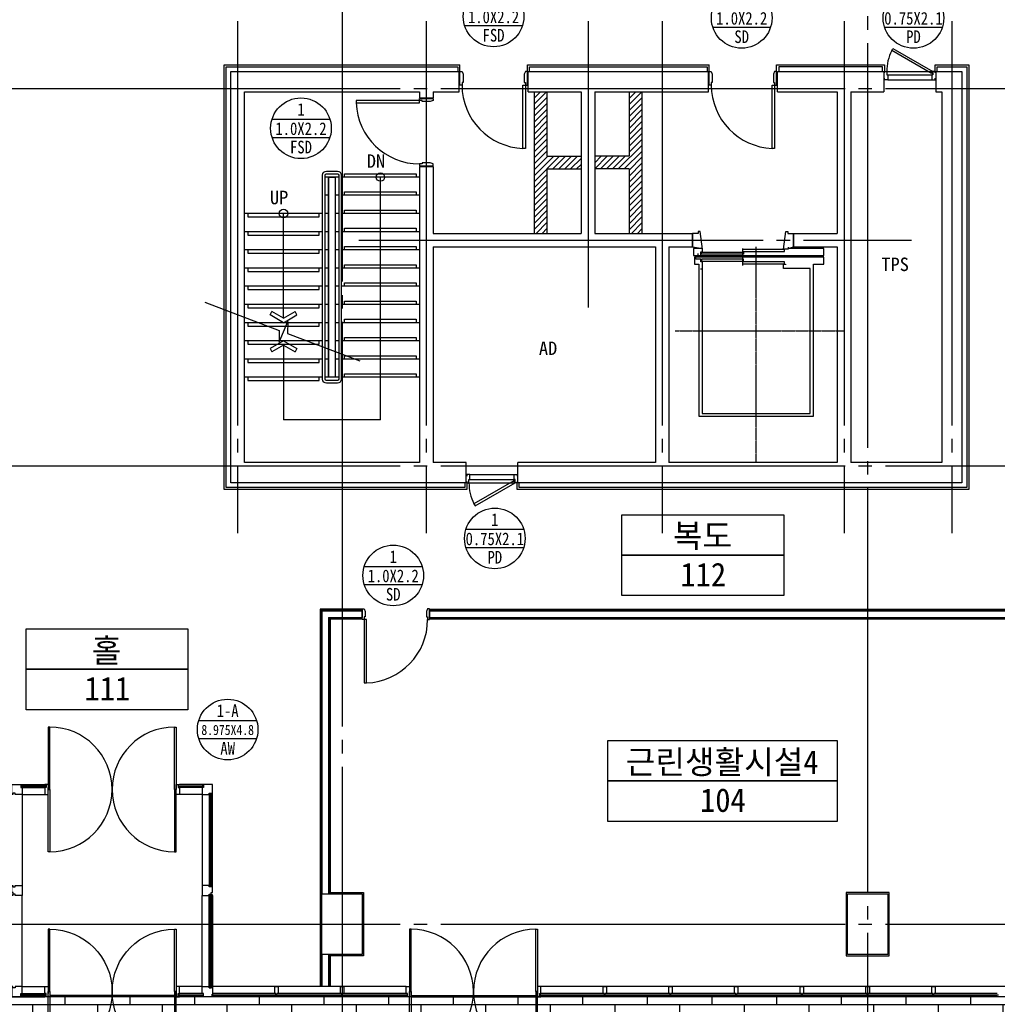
# Model space of a CAD drawing. Header units: millimetres. Extents: x 3445018 to 4174071, y -6064565 to -5122887.
# Tile 98 of 192: x 3789350 to 3803859, y -5546933 to -5532325. Entities that reach past the tile are written whole.
import ezdxf
from ezdxf.enums import TextEntityAlignment as Align

# ---------------------------------------------------------------- set-up
doc = ezdxf.new("R2010")
doc.units = ezdxf.units.MM
doc.header["$MEASUREMENT"] = 0
doc.linetypes.add('CEN', pattern=[66, 60, -2, 2, -2])
doc.layers.get('0').update_dxf_attribs({"linetype": 'CONTINUOUS'})
for name, color, linetype in [('AA-XXXX-창호부호', 7, 'CONTINUOUS'), ('CEN', 13, 'CEN'), ('DO', 7, 'CONTINUOUS'), ('door', 4, 'CONTINUOUS'), ('EL3', 7, 'CONTINUOUS'), ('ELEV CAR', 8, 'CONTINUOUS'), ('FIN', 6, 'CONTINUOUS'), ('HA1', 8, 'CONTINUOUS'), ('RBO', 1, 'CONTINUOUS'), ('ST', 7, 'CONTINUOUS'), ('ST2', 6, 'CONTINUOUS'), ('SY', 1, 'CONTINUOUS'), ('TE1', 3, 'CONTINUOUS'), ('TE2', 2, 'CONTINUOUS'), ('WA1', 2, 'CONTINUOUS'), ('WA2', 3, 'CONTINUOUS'), ('WA3', 7, 'CONTINUOUS'), ('WIN1', 4, 'CONTINUOUS'), ('WIN2', 9, 'CONTINUOUS')]:
    doc.layers.add(name, color=color, linetype=linetype)
doc.styles.add('SDP-S', font='txt')
doc.styles.add('돋움체', font='txt')

# ---------------------------------------------------------------- blocks, each defined once
blk = doc.blocks.new('A$C42BD091C')
at = {"layer": 'ELEV CAR', "linetype": 'CEN'}
for p, q in [((1300, 0), (1300, -3200)), ((2500, -1955), (0, -1955))]:
    blk.add_line(p, q, dxfattribs=at)
at = {"layer": 'ELEV CAR'}
for p, q in [((2150, -688), (450, -688)), ((450, -688), (450, -2943)), ((2100, -728), (500, -728)), ((500, -728), (500, -2878)), ((2100, -2873), (2100, -728)), ((2150, -2943), (2150, -688)), ((500, -2878), (895, -2878)), ((895, -2878), (895, -2943)), ((450, -2943), (295, -2943)), ((295, -2943), (295, -3045)), ((295, -3045), (2215, -3045)), ((865, -2943), (865, -2933)), ((895, -2943), (865, -2943)), ((2215, -2943), (2150, -2943)), ((2215, -3045), (2215, -2943)), ((825, -3177), (745, -3200)), ((745, -3200), (745, -3400)), ((2245, -3200), (2097, -3177)), ((2245, -3200), (2245, -3400))]:
    blk.add_line(p, q, dxfattribs=at)
for points in [[(2125, -2873), (2095, -2873), (2095, -2980), (2121, -2980), (2121, -3017), (2196, -3017), (2196, -3045), (2215, -3045)], [(1495, -2923), (1495, -3092), (1495, -3177)], [(2097, -3177), (2232, -3177), (2232, -3070), (295, -3070), (295, -3177), (825, -3177)], [(825, -3197), (825, -3167), (895, -3167), (858, -3429), (828, -3429), (828, -3400), (745, -3400)], [(2164, -3100), (2164, -3070), (2120, -3070), (2120, -3127), (2095, -3127), (2095, -3167), (2132, -3430), (2162, -3430), (2162, -3400), (2245, -3400)]]:
    blk.add_lwpolyline(points, dxfattribs=at)
for points in [[(1503, -2948), (879, -2948), (879, -2980), (1503, -2980)], [(2111, -2985), (1487, -2985), (1487, -3017), (2111, -3017)], [(879, -3162), (1503, -3162), (1503, -3132), (879, -3132)], [(2111, -3092), (2111, -3122), (1487, -3122), (1487, -3092)]]:
    blk.add_lwpolyline(points, close=True, dxfattribs=at)
blk = doc.blocks.new('CW-1')
at = {"layer": 'door'}
for points in [[(704860, -1026992), (704879, -1026992), (704879, -1026980), (704829, -1026980), (704829, -1026992), (704848, -1026992)], [(704848, -1027028), (704829, -1027028), (704829, -1027130), (704879, -1027130), (704879, -1027028), (704860, -1027028)], [(704848, -1026992), (704848, -1027028)], [(704860, -1026992), (704860, -1027028)]]:
    blk.add_lwpolyline(points, dxfattribs=at)
blk = doc.blocks.new('CW-3')
at = {"layer": 'door'}
for points in [[(723064, -1003919), (723045, -1003919), (723045, -1003817), (723095, -1003817), (723095, -1003919), (723095, -1003919)], [(723095, -1003955), (723095, -1003955), (723095, -1003967), (723045, -1003967), (723045, -1003955), (723064, -1003955)], [(723064, -1003955), (723064, -1003919)], [(723095, -1003955), (723095, -1003919)]]:
    blk.add_lwpolyline(points, dxfattribs=at)
blk = doc.blocks.new('DO_2000')
at = {"layer": 'HA1'}
for p, q in [((636242, -1005289), (636242, -1005439)), ((636267, -1005419), (638117, -1005419)), ((636267, -1005439), (638117, -1005439))]:
    blk.add_line(p, q, dxfattribs=at)
at = {"layer": 'WIN1'}
for points in [[(636267, -1004439), (636242, -1004439), (636242, -1005364), (636267, -1005364)], [(638117, -1004439), (638142, -1004439), (638142, -1005364), (638117, -1005364)], [(636267, -1006289), (636242, -1006289), (636242, -1005364), (636267, -1005364)], [(638117, -1006289), (638142, -1006289), (638142, -1005364), (638117, -1005364)]]:
    blk.add_lwpolyline(points, close=True, dxfattribs=at)
for centre, start, end in [((636267, -1005364), 270, 90), ((638117, -1005364), 90, 270)]:
    blk.add_arc(centre, 925, start, end, dxfattribs=at)
at = {"layer": 'HA1'}
blk.add_blockref('CW-3', (-86853, -1472), dxfattribs=at)
at = {"layer": 'HA1', "xscale": -1}
blk.add_blockref('CW-3', (1361237, -1472), dxfattribs=at)
blk = doc.blocks.new('d_1900 1')
at = {"layer": 'HA1'}
blk.add_line((723707, -1182920), (723707, -1182770), dxfattribs=at)
at = {"layer": 'WIN1'}
for points in [[(721832, -1181920), (721807, -1181920), (721807, -1182845), (721832, -1182845)], [(723682, -1181920), (723707, -1181920), (723707, -1182845), (723682, -1182845)], [(721832, -1183770), (721807, -1183770), (721807, -1182845), (721832, -1182845)], [(723682, -1183770), (723707, -1183770), (723707, -1182845), (723682, -1182845)]]:
    blk.add_lwpolyline(points, close=True, dxfattribs=at)
for centre, start, end in [((721832, -1182845), 270, 90), ((723682, -1182845), 90, 270)]:
    blk.add_arc(centre, 925, start, end, dxfattribs=at)
at = {"layer": 'HA1', "xscale": -1, "rotation": 180}
blk.add_blockref('CW-3', (-1288, -2186737), dxfattribs=at)
at = {"layer": 'HA1', "rotation": 180}
blk.add_blockref('CW-3', (1446802, -2186737), dxfattribs=at)
blk = doc.blocks.new('창호부호_수정')
at = {"layer": 'AA-XXXX-창호부호'}
for p, q in [((-1717, 540), (1717, 540)), ((-1717, -540), (1717, -540))]:
    blk.add_line(p, q, dxfattribs=at)
blk.add_circle((0, 0), 1800, dxfattribs=at)
at = {"layer": 'AA-XXXX-창호부호', "color": 3, "width": 0.85}
for tag, p in [('NO', (0, 1116)), ('창호', (0, -1116))]:
    blk.add_attdef(tag, text='', height=750, dxfattribs=at).set_placement(p, align=Align.MIDDLE_CENTER)
at = {"layer": 'AA-XXXX-창호부호', "color": 4, "width": 0.85}
blk.add_attdef('규격', text='', height=750, dxfattribs=at).set_placement((0, -24), align=Align.MIDDLE_CENTER)

msp = doc.modelspace()

# ---------------------------------------------------------------- hatches: boundary and pattern name
at = {"layer": 'HA1', "ltscale": 1000, "true_color": 0x939598}
h = msp.add_hatch(dxfattribs=at)
h.set_pattern_fill('AR-BRSTD', color=252, scale=120)
h.set_pattern_definition([(0, (2862666.85, -4397993.94), (0, 320.04), []), (90, (2862666.85, -4397993.94), (-480, 320.04), [320.04, -320.04])])
h.paths.add_polyline_path([(3778334.29, -5521695.309), (3772534.29, -5521695.309), (3772534.29, -5525470.309), (3776259.29, -5525470.309), (3776259.29, -5546820.309), (3772534.29, -5546820.309), (3772534.29, -5551595.309), (3815734.29, -5551595.309), (3815734.29, -5521695.309), (3802234.29, -5521695.309)])
h.paths.add_polyline_path([(3810809.29, -5525470.309), (3810809.29, -5546820.309), (3792209.289, -5546820.309), (3790724.835, -5546820.309), (3789234.29, -5546820.309), (3777459.29, -5546820.309), (3777459.29, -5525470.309)], flags=16)
h.paths.add_polyline_path([(3786634.29, -5526095.309), (3786634.29, -5526995.309), (3786034.29, -5526995.309), (3786034.29, -5526095.309)], flags=0)
h.paths.add_polyline_path([(3793834.29, -5526095.309), (3794434.29, -5526095.309), (3794434.29, -5526995.309), (3793934.29, -5526995.309), (3793934.29, -5531095.309), (3794434.29, -5531095.309), (3794434.29, -5531195.309), (3793834.29, -5531195.309), (3793834.29, -5526995.309)], flags=0)
h.paths.add_polyline_path([(3778834.29, -5526095.309), (3778834.29, -5526995.309), (3778234.29, -5526995.309), (3778234.29, -5526095.309)], flags=0)
h.paths.add_polyline_path([(3785084.29, -5532995.309), (3789334.29, -5532995.309), (3789334.29, -5533995.309), (3789234.29, -5533995.309), (3789134.29, -5533995.309), (3789134.29, -5535295.309), (3789234.29, -5535295.309), (3789334.29, -5535295.309), (3789334.29, -5536995.309), (3789234.29, -5536995.309), (3789134.29, -5536995.309), (3789134.29, -5538295.309), (3789234.29, -5538295.309), (3789334.29, -5538295.309), (3789334.29, -5539295.309), (3785084.29, -5539295.309)], flags=0)
h.paths.add_polyline_path([(3789304.29, -5533025.309), (3789304.29, -5533965.309), (3789234.29, -5533965.309), (3789234.29, -5533095.309), (3786534.29, -5533095.309), (3786534.29, -5539195.309), (3789234.29, -5539195.309), (3789234.29, -5538325.309), (3789304.29, -5538325.309), (3789304.29, -5539265.309), (3784864.29, -5539265.309), (3784864.29, -5536375.309), (3784934.29, -5536375.309), (3784934.29, -5539195.309), (3786534.29, -5539195.309), (3786534.29, -5533095.309), (3784934.29, -5533095.309), (3784934.29, -5535565.309), (3784864.29, -5535565.309), (3784864.29, -5533025.309)], flags=0)
h.paths.add_polyline_path([(3782889.29, -5532995.309), (3782934.29, -5532995.309), (3783084.29, -5532995.309), (3783084.29, -5534415.309), (3782984.29, -5534415.309), (3782889.29, -5534415.309), (3782889.29, -5535515.309), (3782984.29, -5535515.309), (3783084.29, -5535515.309), (3783084.29, -5536775.309), (3782984.29, -5536775.309), (3782889.29, -5536775.309), (3782889.29, -5537875.309), (3782993.332, -5537875.309), (3783093.332, -5537875.309), (3783084.29, -5539295.309), (3782889.29, -5539295.309), (3782889.29, -5539195.309), (3778834.29, -5539195.309), (3778134.29, -5539195.309), (3778134.29, -5538695.309), (3778834.29, -5538695.309), (3778834.29, -5539005.309), (3782794.29, -5539005.309), (3782803.332, -5537905.309), (3782889.29, -5537905.309), (3782889.29, -5536775.309), (3782764.29, -5536775.309), (3782764.29, -5536270.309), (3781624.29, -5536270.309), (3781624.29, -5537875.309), (3781474.29, -5537875.309), (3780874.29, -5537875.309), (3780874.29, -5536270.309), (3779409.29, -5536270.309), (3779409.29, -5537470.309), (3779379.29, -5537470.309), (3779259.29, -5537470.309), (3779259.29, -5537440.309, 0.052994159), (3779245.885, -5537314.19), (3778667.054, -5537469.287), (3778659.29, -5537440.309), (3778659.29, -5537470.309), (3778509.29, -5537470.309), (3778359.29, -5537470.309), (3778359.29, -5537440.309, 0.052994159), (3778345.885, -5537314.19), (3777767.054, -5537469.287), (3777759.29, -5537440.309), (3778338.845, -5537285.018), (3778346.61, -5537313.996), (3778345.885, -5537314.19, -0.052994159), (3778359.29, -5537440.309), (3778479.29, -5537440.309), (3778479.29, -5536270.309), (3781474.29, -5536270.309), (3781474.29, -5537875.309), (3781624.29, -5537875.309), (3781624.29, -5536270.309), (3782764.29, -5536270.309), (3782764.29, -5536775.309), (3782889.29, -5536775.309), (3782889.29, -5535515.309), (3782764.29, -5535515.309), (3782764.29, -5536020.309), (3781624.29, -5536020.309), (3781624.29, -5534415.309), (3781474.29, -5534415.309), (3781474.29, -5536020.309), (3778479.29, -5536020.309), (3778479.29, -5535900.309), (3778479.29, -5534850.309), (3778359.29, -5534850.309, -0.052994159), (3778345.885, -5534976.429), (3778346.61, -5534976.623), (3778338.845, -5535005.601), (3777759.29, -5534850.309), (3777609.29, -5534850.309), (3777609.29, -5534820.309), (3777759.29, -5534820.309), (3777759.29, -5534850.309), (3777767.054, -5534821.331), (3778345.885, -5534976.429, 0.052994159), (3778359.29, -5534850.309), (3778359.29, -5534820.309), (3778509.29, -5534820.309), (3778659.29, -5534820.309), (3778659.29, -5534850.309), (3778667.054, -5534821.331), (3779245.885, -5534976.429, 0.052994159), (3779259.29, -5534850.309), (3779259.29, -5534820.309), (3779409.29, -5534820.309), (3779409.29, -5534850.309), (3779409.29, -5536020.309), (3780874.29, -5536020.309), (3780874.29, -5534415.309), (3781474.29, -5534415.309), (3781624.29, -5534415.309), (3781624.29, -5536020.309), (3782764.29, -5536020.309), (3782764.29, -5535515.309), (3782889.29, -5535515.309), (3782889.29, -5534385.309), (3782794.29, -5534385.309), (3782794.29, -5533285.309), (3778834.29, -5533285.309), (3778834.29, -5533595.309), (3778134.29, -5533595.309), (3778134.29, -5533095.309), (3778834.29, -5533095.309), (3782889.29, -5533095.309)], flags=0)
h.paths.add_polyline_path([(3792384.29, -5532995.309), (3795384.29, -5532995.309), (3795384.29, -5535595.309), (3798884.29, -5535595.309), (3798884.29, -5535495.309), (3799334.542, -5535495.309), (3799334.542, -5535595.309), (3795384.29, -5535595.309), (3795384.29, -5539295.309), (3792384.29, -5539295.309)], flags=0)
h.paths.add_polyline_path([(3795854.29, -5533025.309), (3795854.29, -5533095.309), (3792584.29, -5533095.309), (3792584.29, -5539195.309), (3795954.29, -5539195.309), (3795954.29, -5539265.309), (3792414.29, -5539265.309), (3792414.29, -5533025.309)], flags=0)
h.paths.add_polyline_path([(3782984.29, -5535545.309), (3783054.29, -5535545.309), (3783054.29, -5536745.309), (3782984.29, -5536745.309)], flags=0)
h.paths.add_polyline_path([(3789234.29, -5535325.309), (3789304.29, -5535325.309), (3789304.29, -5536965.309), (3789234.29, -5536965.309)], flags=0)
h.paths.add_polyline_path([(3779379.29, -5535900.309), (3779379.29, -5536020.309), (3778509.29, -5536020.309), (3778509.29, -5535900.309)], flags=0)
h.paths.add_polyline_path([(3796914.29, -5533025.309), (3799554.29, -5533025.309), (3799554.29, -5533095.309), (3796914.29, -5533095.309)], flags=0)
h.paths.add_polyline_path([(3801634.29, -5526095.309), (3802234.29, -5526095.309), (3802234.29, -5526995.309), (3801634.29, -5526995.309)], flags=0)
h.paths.add_polyline_path([(3800614.29, -5533025.309), (3802154.29, -5533025.309), (3802154.29, -5533095.309), (3801584.29, -5533095.309), (3801584.29, -5539195.309), (3803184.29, -5539195.309), (3803184.29, -5533095.309), (3802964.29, -5533095.309), (3802964.29, -5533025.309), (3803404.29, -5533025.309), (3803404.29, -5539265.309), (3796764.29, -5539265.309), (3796764.29, -5539195.309), (3801584.29, -5539195.309), (3801584.29, -5533095.309), (3800614.29, -5533095.309)], flags=0)
h.paths.add_polyline_path([(3793834.29, -5541095.309), (3794434.29, -5541095.309), (3794434.29, -5541195.309), (3793934.29, -5541195.309), (3793934.29, -5545295.309), (3794434.29, -5545295.309), (3794434.29, -5546195.309), (3793834.29, -5546195.309), (3793834.29, -5545295.309)], flags=0)
h.paths.add_polyline_path([(3786634.29, -5545295.309), (3786634.29, -5546195.309), (3786034.29, -5546195.309), (3786034.29, -5545295.309)], flags=0)
h.paths.add_polyline_path([(3778834.29, -5545295.309), (3778834.29, -5546195.309), (3778234.29, -5546195.309), (3778234.29, -5545295.309)], flags=0)
h.paths.add_polyline_path([(3809434.29, -5526095.309), (3810034.29, -5526095.309), (3810034.29, -5526995.309), (3809434.29, -5526995.309)], flags=0)
h.paths.add_polyline_path([(3809434.29, -5533095.309), (3810134.29, -5533095.309), (3810134.29, -5533595.309), (3809434.29, -5533595.309)], flags=0)
h.paths.add_polyline_path([(3801634.29, -5545295.309), (3802234.29, -5545295.309), (3802234.29, -5546195.309), (3801634.29, -5546195.309)], flags=0)
h.paths.add_polyline_path([(3809434.29, -5538695.309), (3810134.29, -5538695.309), (3810134.29, -5539195.309), (3809434.29, -5539195.309)], flags=0)
h.paths.add_polyline_path([(3809434.29, -5545295.309), (3810034.29, -5545295.309), (3810034.29, -5546195.309), (3809434.29, -5546195.309)], flags=0)
at = {"layer": 'HA1', "ltscale": 200, "true_color": 0x939598}
h = msp.add_hatch(dxfattribs=at)
h.set_pattern_fill('ANSI31', color=252, scale=500)
h.set_pattern_definition([(45, (405351.61, -304432.356), (-44.1941738, 44.1941738), [])])
h.paths.add_polyline_path([(3797684.29, -5534350.309), (3797174.29, -5534350.309), (3797174.29, -5533395.309), (3796984.29, -5533395.309), (3796984.29, -5535495.309), (3797174.29, -5535495.309), (3797174.29, -5534540.309), (3797684.29, -5534540.309)])
h.paths.add_polyline_path([(3798584.29, -5533395.309), (3798394.29, -5533395.309), (3798394.29, -5534350.309), (3797884.29, -5534350.309), (3797884.29, -5534540.309), (3798394.29, -5534540.309), (3798394.29, -5535495.309), (3798584.29, -5535495.309)])

# ---------------------------------------------------------------- linework, layer by layer
at = {"color": 252, "true_color": 0x939598}
for p, q in [((3793065.46, -5536706.121), (3793093.732, -5536656.644)), ((3793265.29, -5536754.677), (3793094.114, -5536656.862)), ((3793265.29, -5536754.677), (3793436.465, -5536656.862)), ((3793465.12, -5536706.121), (3793436.847, -5536656.644)), ((3793265.29, -5536820.309), (3793065.46, -5536706.121)), ((3793265.29, -5536820.309), (3793465.12, -5536706.121)), ((3793265.29, -5537090.309), (3793065.46, -5537204.498)), ((3793265.29, -5537090.309), (3793465.12, -5537204.498)), ((3793065.46, -5537204.498), (3793093.732, -5537253.975)), ((3793265.29, -5537155.942), (3793094.114, -5537253.756)), ((3793265.29, -5537155.942), (3793436.465, -5537253.756)), ((3793465.12, -5537204.498), (3793436.847, -5537253.975))]:
    msp.add_line(p, q, dxfattribs=at)
at = {"layer": 'CEN', "ltscale": 100}
for p, q in [((3794134.29, -5510409.833), (3794134.29, -5554758.274)), ((3801934.28, -5526075.297), (3801934.29, -5554758.274)), ((3792584.29, -5532345.309), (3792584.29, -5539945.309)), ((3795384.29, -5532345.309), (3795384.29, -5539945.309)), ((3797784.29, -5532345.309), (3797784.29, -5536595.309)), ((3798884.29, -5532345.309), (3798884.29, -5539945.309)), ((3801584.29, -5532345.309), (3801584.29, -5539945.309)), ((3803184.29, -5532345.309), (3803184.29, -5539945.309)), ((3769198.874, -5533345.309), (3820057.54, -5533345.309)), ((3794384.29, -5535595.309), (3802584.29, -5535595.309)), ((3769198.874, -5538945.309), (3820057.54, -5538945.309)), ((3769198.874, -5545745.309), (3820057.54, -5545745.309))]:
    msp.add_line(p, q, dxfattribs=at)
at = {"layer": 'DO', "color": 4}
for p, q in [((3802217.29, -5533095.309), (3802901.29, -5533095.309)), ((3802232.29, -5533143.309), (3802886.29, -5533143.309)), ((3802232.29, -5533215.309), (3802886.29, -5533215.309)), ((3796032.29, -5539075.309), (3796686.29, -5539075.309)), ((3796032.29, -5539147.309), (3796686.29, -5539147.309)), ((3796017.29, -5539195.309), (3796701.29, -5539195.309))]:
    msp.add_line(p, q, dxfattribs=at)
for points in [[(3802901.29, -5533095.309), (3802883.79, -5533125.62), (3802292.204, -5532784.068), (3802309.704, -5532753.757), (3802901.29, -5533095.309)], [(3795929.29, -5533135.309), (3795929.29, -5533255.309), (3795914.29, -5533255.309), (3795914.29, -5533295.309), (3795884.29, -5533295.309), (3795884.29, -5533095.309), (3795914.29, -5533095.309), (3795929.29, -5533135.309)], [(3796839.29, -5533135.309), (3796839.29, -5533255.309), (3796854.29, -5533255.309), (3796854.29, -5533295.309), (3796884.29, -5533295.309), (3796884.29, -5533095.309), (3796854.29, -5533095.309), (3796839.29, -5533135.309)], [(3799629.29, -5533135.309), (3799629.29, -5533255.309), (3799614.29, -5533255.309), (3799614.29, -5533295.309), (3799584.29, -5533295.309), (3799584.29, -5533095.309), (3799614.29, -5533095.309), (3799629.29, -5533135.309)], [(3800539.29, -5533135.309), (3800539.29, -5533255.309), (3800554.29, -5533255.309), (3800554.29, -5533295.309), (3800584.29, -5533295.309), (3800584.29, -5533095.309), (3800554.29, -5533095.309), (3800539.29, -5533135.309)], [(3802184.29, -5533115.309), (3802184.29, -5533095.309), (3802217.29, -5533095.309), (3802217.29, -5533143.309), (3802232.29, -5533143.309), (3802232.29, -5533215.309), (3802184.29, -5533215.309), (3802184.29, -5533195.309)], [(3802934.29, -5533115.309), (3802934.29, -5533095.309), (3802901.29, -5533095.309), (3802901.29, -5533143.309), (3802886.29, -5533143.309), (3802886.29, -5533215.309), (3802934.29, -5533215.309), (3802934.29, -5533195.309)], [(3795444.29, -5533540.309), (3795324.29, -5533540.309), (3795324.29, -5533525.309), (3795284.29, -5533525.309), (3795284.29, -5533495.309), (3795484.29, -5533495.309), (3795484.29, -5533525.309), (3795444.29, -5533540.309)], [(3795444.29, -5534450.309), (3795324.29, -5534450.309), (3795324.29, -5534465.309), (3795284.29, -5534465.309), (3795284.29, -5534495.309), (3795484.29, -5534495.309), (3795484.29, -5534465.309), (3795444.29, -5534450.309)], [(3795984.29, -5539175.309), (3795984.29, -5539195.309), (3796017.29, -5539195.309), (3796017.29, -5539147.309), (3796032.29, -5539147.309), (3796032.29, -5539075.309), (3795984.29, -5539075.309), (3795984.29, -5539095.309)], [(3796701.29, -5539195.309), (3796683.79, -5539164.998), (3796092.204, -5539506.55), (3796109.704, -5539536.861), (3796701.29, -5539195.309)], [(3796734.29, -5539175.309), (3796734.29, -5539195.309), (3796701.29, -5539195.309), (3796701.29, -5539147.309), (3796686.29, -5539147.309), (3796686.29, -5539075.309), (3796734.29, -5539075.309), (3796734.29, -5539095.309)], [(3794479.29, -5541105.309), (3794479.29, -5541185.309), (3794464.29, -5541185.309), (3794464.29, -5541225.309), (3794434.29, -5541225.309), (3794434.29, -5541065.309), (3794464.29, -5541065.309), (3794479.29, -5541105.309)], [(3795389.29, -5541105.309), (3795389.29, -5541185.309), (3795404.29, -5541185.309), (3795404.29, -5541225.309), (3795434.29, -5541225.309), (3795434.29, -5541065.309), (3795404.29, -5541065.309), (3795389.29, -5541105.309)]]:
    msp.add_lwpolyline(points, dxfattribs=at)
for points in [[(3796854.29, -5533295.309), (3796854.29, -5534234.657), (3796819.29, -5534234.657), (3796819.29, -5533295.309)], [(3800554.29, -5533295.309), (3800554.29, -5534234.657), (3800519.29, -5534234.657), (3800519.29, -5533295.309)], [(3795284.29, -5533525.309), (3794344.941, -5533525.309), (3794344.941, -5533560.309), (3795284.29, -5533560.309)], [(3794464.29, -5541225.309), (3794464.29, -5542164.657), (3794499.29, -5542164.657), (3794499.29, -5541225.309)]]:
    msp.add_lwpolyline(points, close=True, dxfattribs=at)
for centre, radius, start, end in [((3802901.29, -5533095.309), 684, 152.9330825, 180), ((3796854.29, -5533295.309), 940, 180, 267.8661532), ((3800554.29, -5533295.309), 940, 180, 267.8661532), ((3795284.29, -5533525.309), 940, 182.1338468, 270), ((3796701.29, -5539195.309), 684, 180, 207.0669175), ((3794464.29, -5541225.309), 940, 272.1338468, 0)]:
    msp.add_arc(centre, radius, start, end, dxfattribs=at)
at = {"layer": 'EL3', "color": 252, "ltscale": 1000, "true_color": 0x939598}
for points in [[(3793846.29, -5537660.309), (3793846.29, -5534630.309, -0.414213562), (3793904.29, -5534572.309), (3794064.29, -5534572.309, -0.414213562), (3794122.29, -5534630.309), (3794122.29, -5537660.309, -0.414213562), (3794064.29, -5537718.309), (3793904.29, -5537718.309, -0.414213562)], [(3793884.29, -5537660.309), (3793884.29, -5534630.309, -0.414213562), (3793904.29, -5534610.309), (3794064.29, -5534610.309, -0.414213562), (3794084.29, -5534630.309), (3794084.29, -5537660.309, -0.414213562), (3794064.29, -5537680.309), (3793904.29, -5537680.309, -0.414213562)]]:
    msp.add_lwpolyline(points, format="xyb", close=True, dxfattribs=at)
msp.add_lwpolyline([(3793934.29, -5537630.309), (3793934.29, -5534660.309), (3794034.29, -5534660.309), (3794034.29, -5537630.309)], close=True, dxfattribs=at)
at = {"layer": 'FIN', "color": 252, "true_color": 0x939598}
for points in [[(3795434.29, -5541071.309), (3805260.29, -5541071.309), (3805260.29, -5532325.309), (3805284.29, -5532325.309)], [(3795434.29, -5541083.309), (3805272.29, -5541083.309), (3805272.29, -5532325.309)], [(3795984.29, -5539195.309), (3795984.29, -5539295.309), (3792384.29, -5539295.309), (3792384.29, -5532995.309), (3795884.29, -5532995.309)], [(3795954.29, -5539195.309), (3795954.29, -5539265.309), (3792414.29, -5539265.309), (3792414.29, -5533025.309), (3795854.29, -5533025.309), (3795854.29, -5533095.309)], [(3795884.29, -5533095.309), (3795884.29, -5532995.309)], [(3802934.29, -5533095.309), (3802934.29, -5532995.309), (3803434.29, -5532995.309), (3803434.29, -5539295.309), (3796734.29, -5539295.309), (3796734.29, -5539195.309)], [(3802964.29, -5533095.309), (3802964.29, -5533025.309), (3803404.29, -5533025.309), (3803404.29, -5539265.309), (3796764.29, -5539265.309), (3796764.29, -5539195.309)], [(3796884.29, -5532995.309), (3799584.29, -5532995.309)], [(3796884.29, -5533095.309), (3796884.29, -5532995.309)], [(3796914.29, -5533095.309), (3796914.29, -5533025.309), (3799554.29, -5533025.309), (3799554.29, -5533095.309)], [(3799584.29, -5533095.309), (3799584.29, -5532995.309)], [(3800584.29, -5532995.309), (3802184.29, -5532995.309), (3802184.29, -5533095.309)], [(3800584.29, -5533095.309), (3800584.29, -5532995.309)], [(3802154.29, -5533095.309), (3802154.29, -5533025.309), (3800614.29, -5533025.309), (3800614.29, -5533095.309)], [(3794434.29, -5541071.309), (3793810.29, -5541071.309), (3793810.29, -5545265.309), (3793810.29, -5546225.309), (3793810.29, -5546670.309)], [(3794434.29, -5541071.309), (3794434.29, -5541095.309)], [(3795434.29, -5541071.309), (3795434.29, -5541095.309)], [(3794434.29, -5541083.309), (3793822.29, -5541083.309), (3793822.29, -5545265.309), (3793822.29, -5546225.309), (3793822.29, -5546670.309)], [(3794434.29, -5541207.309), (3793946.29, -5541207.309), (3793946.29, -5545295.309)], [(3794434.29, -5541219.309), (3793958.29, -5541219.309), (3793958.29, -5545295.309)], [(3794434.29, -5541219.309), (3794434.29, -5541195.309)], [(3795434.29, -5541219.309), (3795434.29, -5541195.309)], [(3805272.29, -5546670.309), (3805272.29, -5541207.309), (3795434.29, -5541207.309)], [(3805260.29, -5546670.309), (3805260.29, -5541219.309), (3795434.29, -5541219.309)], [(3793958.29, -5545275.309), (3794454.29, -5545275.309), (3794454.29, -5546215.309), (3793958.29, -5546215.309)], [(3793946.29, -5546195.309), (3793946.29, -5546670.309)], [(3793958.29, -5546195.309), (3793958.29, -5546670.309)]]:
    msp.add_lwpolyline(points, dxfattribs=at)
msp.add_lwpolyline([(3801614.289, -5546215.297), (3802254.289, -5546215.297), (3802254.289, -5545275.297), (3801614.289, -5545275.297)], close=True, dxfattribs=at)
at = {"layer": 'HA1', "color": 252, "true_color": 0x939598}
for p, q in [((3795134.289, -5546670.309), (3795134.29, -5546820.309)), ((3795159.289, -5546800.309), (3797009.289, -5546800.309)), ((3795159.289, -5546820.309), (3797009.289, -5546820.309))]:
    msp.add_line(p, q, dxfattribs=at)
at = {"layer": 'HA1', "color": 252, "ltscale": 1000, "true_color": 0x939598}
msp.add_lwpolyline([(3790724.835, -5546820.309), (3789234.29, -5546820.309), (3777459.29, -5546820.309), (3777459.29, -5525470.309), (3810809.29, -5525470.309), (3810809.29, -5525470.309), (3810809.29, -5546820.309), (3792209.289, -5546820.309), (3790724.835, -5546820.309)], dxfattribs=at)
at = {"layer": 'RBO', "color": 252, "true_color": 0x939598}
for points in [[(3798288.266, -5540270.183), (3798288.266, -5539670.183), (3800688.266, -5539670.183), (3800688.266, -5540270.183)], [(3798288.266, -5540870.183), (3798288.266, -5540270.183), (3800688.266, -5540270.183), (3800688.266, -5540870.183)], [(3789444.821, -5541962.073), (3789444.821, -5541362.073), (3791844.821, -5541362.073), (3791844.821, -5541962.073)], [(3789444.821, -5542562.073), (3789444.821, -5541962.073), (3791844.821, -5541962.073), (3791844.821, -5542562.073)], [(3798080.259, -5543619.584), (3798080.259, -5543019.584), (3801480.259, -5543019.584), (3801480.259, -5543619.584)], [(3798080.259, -5544219.584), (3798080.259, -5543619.584), (3801480.259, -5543619.584), (3801480.259, -5544219.584)]]:
    msp.add_lwpolyline(points, close=True, dxfattribs=at)
at = {"layer": 'ST', "color": 252, "ltscale": 1000, "true_color": 0x939598}
for p, q in [((3794084.29, -5534660.309), (3793884.29, -5534660.309)), ((3793934.29, -5534660.309), (3793934.29, -5537630.309)), ((3794034.29, -5534660.309), (3794034.29, -5537630.309)), ((3795284.29, -5534660.309), (3794122.29, -5534660.309)), ((3793934.29, -5534930.309), (3793884.29, -5534930.309)), ((3794084.29, -5534930.309), (3794034.29, -5534930.309)), ((3795284.29, -5534930.309), (3794122.29, -5534930.309)), ((3793846.29, -5535200.309), (3792684.29, -5535200.309)), ((3793934.29, -5535200.309), (3793884.29, -5535200.309)), ((3794084.29, -5535200.309), (3794034.29, -5535200.309)), ((3795284.29, -5535200.309), (3794122.29, -5535200.309)), ((3793846.29, -5535470.309), (3792684.29, -5535470.309)), ((3793934.29, -5535470.309), (3793884.29, -5535470.309)), ((3794084.29, -5535470.309), (3794034.29, -5535470.309)), ((3795284.29, -5535470.309), (3794122.29, -5535470.309)), ((3793846.29, -5535740.309), (3792684.29, -5535740.309)), ((3793934.29, -5535740.309), (3793884.29, -5535740.309)), ((3794084.29, -5535740.309), (3794034.29, -5535740.309)), ((3795284.29, -5535740.309), (3794122.29, -5535740.309)), ((3793846.29, -5536010.309), (3792684.29, -5536010.309)), ((3793934.29, -5536010.309), (3793884.29, -5536010.309)), ((3794084.29, -5536010.309), (3794034.29, -5536010.309)), ((3795284.29, -5536010.309), (3794122.29, -5536010.309)), ((3793846.29, -5536280.309), (3792684.29, -5536280.309)), ((3793934.29, -5536280.309), (3793884.29, -5536280.309)), ((3794084.29, -5536280.309), (3794034.29, -5536280.309)), ((3795284.29, -5536280.309), (3794122.29, -5536280.309)), ((3793846.29, -5536550.309), (3792684.29, -5536550.309)), ((3793934.29, -5536550.309), (3793884.29, -5536550.309)), ((3794084.29, -5536550.309), (3794034.29, -5536550.309)), ((3795284.29, -5536550.309), (3794122.29, -5536550.309)), ((3793846.29, -5536820.309), (3792684.29, -5536820.309)), ((3793934.29, -5536820.309), (3793884.29, -5536820.309)), ((3794084.29, -5536820.309), (3794034.29, -5536820.309)), ((3795284.29, -5536820.309), (3794122.29, -5536820.309)), ((3793846.29, -5537090.309), (3792684.29, -5537090.309)), ((3793934.29, -5537090.309), (3793884.29, -5537090.309)), ((3794084.29, -5537090.309), (3794034.29, -5537090.309)), ((3795284.29, -5537090.309), (3794122.29, -5537090.309)), ((3793846.29, -5537360.309), (3792684.29, -5537360.309)), ((3793934.29, -5537360.309), (3793884.29, -5537360.309)), ((3794084.29, -5537360.309), (3794034.29, -5537360.309)), ((3795284.29, -5537360.309), (3794122.29, -5537360.309)), ((3793846.29, -5537630.309), (3792684.29, -5537630.309)), ((3794084.29, -5537630.309), (3793884.29, -5537630.309)), ((3795284.29, -5537630.309), (3794122.29, -5537630.309))]:
    msp.add_line(p, q, dxfattribs=at)
at = {"layer": 'ST2', "color": 252, "ltscale": 1000, "true_color": 0x939598}
for points in [[(3794172.786, -5534660.309), (3794172.786, -5534610.309), (3795234.29, -5534610.309), (3795234.29, -5534660.309)], [(3794172.786, -5534930.309), (3794172.786, -5534880.309), (3795234.29, -5534880.309), (3795234.29, -5534930.309)], [(3792734.786, -5535200.309), (3792734.786, -5535250.309), (3793796.29, -5535250.309), (3793796.29, -5535200.309)], [(3794172.786, -5535200.309), (3794172.786, -5535150.309), (3795234.29, -5535150.309), (3795234.29, -5535200.309)], [(3792734.786, -5535470.309), (3792734.786, -5535520.309), (3793796.29, -5535520.309), (3793796.29, -5535470.309)], [(3794172.786, -5535470.309), (3794172.786, -5535420.309), (3795234.29, -5535420.309), (3795234.29, -5535470.309)], [(3792734.786, -5535740.309), (3792734.786, -5535790.309), (3793796.29, -5535790.309), (3793796.29, -5535740.309)], [(3794172.786, -5535740.309), (3794172.786, -5535690.309), (3795234.29, -5535690.309), (3795234.29, -5535740.309)], [(3794172.786, -5536010.309), (3794172.786, -5535960.309), (3795234.29, -5535960.309), (3795234.29, -5536010.309)], [(3792734.786, -5536010.309), (3792734.786, -5536060.309), (3793796.29, -5536060.309), (3793796.29, -5536010.309)], [(3794172.786, -5536280.309), (3794172.786, -5536230.309), (3795234.29, -5536230.309), (3795234.29, -5536280.309)], [(3792734.786, -5536280.309), (3792734.786, -5536330.309), (3793796.29, -5536330.309), (3793796.29, -5536280.309)], [(3794172.786, -5536550.309), (3794172.786, -5536500.309), (3795234.29, -5536500.309), (3795234.29, -5536550.309)], [(3792734.786, -5536550.309), (3792734.786, -5536600.309), (3793796.29, -5536600.309), (3793796.29, -5536550.309)], [(3792734.786, -5536820.309), (3792734.786, -5536870.309), (3793796.29, -5536870.309), (3793796.29, -5536820.309)], [(3794172.786, -5536820.309), (3794172.786, -5536770.309), (3795234.29, -5536770.309), (3795234.29, -5536820.309)], [(3792734.786, -5537090.309), (3792734.786, -5537140.309), (3793796.29, -5537140.309), (3793796.29, -5537090.309)], [(3794172.786, -5537090.309), (3794172.786, -5537040.309), (3795234.29, -5537040.309), (3795234.29, -5537090.309)], [(3792734.786, -5537360.309), (3792734.786, -5537410.309), (3793796.29, -5537410.309), (3793796.29, -5537360.309)], [(3794172.786, -5537360.309), (3794172.786, -5537310.309), (3795234.29, -5537310.309), (3795234.29, -5537360.309)], [(3792734.786, -5537630.309), (3792734.786, -5537680.309), (3793796.29, -5537680.309), (3793796.29, -5537630.309)], [(3794172.786, -5537630.309), (3794172.786, -5537580.309), (3795234.29, -5537580.309), (3795234.29, -5537630.309)]]:
    msp.add_lwpolyline(points, dxfattribs=at)
at = {"layer": 'SY', "color": 252, "true_color": 0x939598}
for p, q in [((3794703.29, -5538262.809), (3794703.29, -5534660.309)), ((3793265.29, -5536754.677), (3793265.29, -5535200.309)), ((3793265.29, -5537155.942), (3793265.29, -5538262.809)), ((3794703.29, -5538262.809), (3793265.29, -5538262.809))]:
    msp.add_line(p, q, dxfattribs=at)
at = {"layer": 'SY', "color": 252, "linetype": 'Continuous', "true_color": 0x939598}
msp.add_lwpolyline([(3792097.371, -5536516.789), (3793202.342, -5536934.178), (3793200.882, -5537108.305), (3793329.697, -5536802.314), (3793326.488, -5536981.072), (3794396.091, -5537385.102)], dxfattribs=at)
at = {"layer": 'SY', "color": 252, "true_color": 0x939598}
for centre in [(3794703.29, -5534660.309), (3793265.29, -5535200.309)]:
    msp.add_circle(centre, 62.5, dxfattribs=at)
at = {"layer": 'WA1', "color": 252, "true_color": 0x939598}
for p, q in [((3795874.29, -5533395.309), (3795874.29, -5533095.309)), ((3796894.29, -5533395.309), (3796894.29, -5533095.309)), ((3799574.29, -5533395.309), (3799574.29, -5533095.309)), ((3800594.29, -5533395.309), (3800594.29, -5533095.309)), ((3802174.29, -5533095.309), (3802174.29, -5533395.309)), ((3802944.29, -5533095.309), (3802944.29, -5533395.309)), ((3795284.29, -5533395.309), (3795284.29, -5533485.309)), ((3795484.29, -5533395.309), (3795484.29, -5533485.309)), ((3797684.29, -5533395.309), (3797684.29, -5535495.309)), ((3797884.29, -5533395.309), (3797884.29, -5535495.309)), ((3801484.29, -5533395.309), (3801484.29, -5535495.309)), ((3801684.29, -5533395.309), (3801684.29, -5538895.309)), ((3795284.29, -5533485.309), (3795484.29, -5533485.309)), ((3795284.29, -5534505.309), (3795284.29, -5538895.309)), ((3795284.29, -5534505.309), (3795484.29, -5534505.309)), ((3795484.29, -5534505.309), (3795484.29, -5535495.309)), ((3795484.29, -5535495.309), (3797684.29, -5535495.309)), ((3797884.29, -5535495.309), (3799334.542, -5535495.309)), ((3799334.542, -5535495.309), (3799334.542, -5535695.31)), ((3800834.542, -5535495.309), (3801484.29, -5535495.309)), ((3800834.542, -5535495.309), (3800834.542, -5535695.309)), ((3795484.29, -5535695.309), (3795484.29, -5538895.309)), ((3795484.29, -5535695.309), (3798784.29, -5535695.309)), ((3798784.29, -5535695.309), (3798784.29, -5538895.309)), ((3798984.29, -5535695.309), (3798984.29, -5538895.309)), ((3798984.29, -5535695.309), (3799334.542, -5535695.309)), ((3800834.542, -5535695.309), (3801484.29, -5535695.309)), ((3801484.29, -5535695.309), (3801484.29, -5538895.309)), ((3795974.29, -5539195.309), (3795974.29, -5538895.309)), ((3796744.29, -5539195.309), (3796744.29, -5538895.309))]:
    msp.add_line(p, q, dxfattribs=at)
for points in [[(3795974.29, -5539195.309), (3792484.29, -5539195.309), (3792484.29, -5533095.309), (3795874.29, -5533095.309)], [(3802944.29, -5533095.309), (3803334.29, -5533095.309), (3803334.29, -5539195.309), (3796744.29, -5539195.309)], [(3796894.29, -5533095.309), (3799574.29, -5533095.309)], [(3800594.29, -5533095.309), (3802174.29, -5533095.309)], [(3795284.29, -5538895.309), (3792684.29, -5538895.309), (3792684.29, -5533395.309), (3795284.29, -5533395.309)], [(3795484.29, -5533395.309), (3795874.29, -5533395.309)], [(3796894.29, -5533395.309), (3797684.29, -5533395.309)], [(3797884.29, -5533395.309), (3799574.29, -5533395.309)], [(3800594.29, -5533395.309), (3801484.29, -5533395.309)], [(3801684.29, -5533395.309), (3802174.29, -5533395.309)], [(3802944.29, -5533395.309), (3803034.29, -5533395.309), (3803034.29, -5538895.309), (3801684.29, -5538895.309)], [(3795974.29, -5538895.309), (3795484.29, -5538895.309)], [(3798784.29, -5538895.309), (3796744.29, -5538895.309)], [(3801484.29, -5538895.309), (3798984.29, -5538895.309)]]:
    msp.add_lwpolyline(points, dxfattribs=at)
for points in [[(3793834.29, -5545295.309), (3794434.29, -5545295.309), (3794434.29, -5546195.309), (3793834.29, -5546195.309)], [(3801634.29, -5545295.309), (3802234.29, -5545295.309), (3802234.29, -5546195.309), (3801634.29, -5546195.309)]]:
    msp.add_lwpolyline(points, close=True, dxfattribs=at)
at = {"layer": 'WA2', "color": 252, "true_color": 0x939598}
for p, q in [((3796984.29, -5533395.309), (3796984.29, -5535495.309)), ((3797174.29, -5533395.309), (3797174.29, -5534350.309)), ((3798394.29, -5533395.309), (3798394.29, -5534350.309)), ((3798584.29, -5533395.309), (3798584.29, -5535495.309)), ((3797174.29, -5534350.309), (3797684.29, -5534350.309)), ((3798394.29, -5534350.309), (3797884.29, -5534350.309)), ((3797174.29, -5534540.309), (3797174.29, -5535495.309)), ((3797174.29, -5534540.309), (3797684.29, -5534540.309)), ((3798394.29, -5534540.309), (3797884.29, -5534540.309)), ((3798394.29, -5534540.309), (3798394.29, -5535495.309))]:
    msp.add_line(p, q, dxfattribs=at)
at = {"layer": 'WA3', "color": 252, "true_color": 0x939598}
for p, q in [((3793834.29, -5541095.309), (3794434.29, -5541095.309)), ((3793834.29, -5541095.309), (3793834.29, -5545295.309)), ((3793934.29, -5541195.309), (3794434.29, -5541195.309)), ((3793934.29, -5541195.309), (3793934.29, -5545295.309)), ((3794434.29, -5541095.309), (3794434.29, -5541195.309)), ((3795434.29, -5541095.309), (3805284.29, -5541095.309)), ((3795434.29, -5541095.309), (3795434.29, -5541195.309)), ((3795434.29, -5541195.309), (3805284.29, -5541195.309)), ((3793834.29, -5546195.309), (3793834.29, -5546670.309)), ((3793934.29, -5546195.309), (3793934.29, -5546670.309))]:
    msp.add_line(p, q, dxfattribs=at)
at = {"layer": 'WIN1'}
for p, q in [((3789740.79, -5543700.309), (3789365.29, -5543700.309)), ((3789384.289, -5543682.309), (3789721.79, -5543682.309)), ((3791702.789, -5543700.309), (3792078.289, -5543700.309)), ((3792059.289, -5543682.309), (3791721.789, -5543682.309)), ((3789384.289, -5543718.309), (3789721.79, -5543718.309)), ((3792059.289, -5543718.309), (3791721.789, -5543718.309)), ((3792161.289, -5543801.31), (3792161.289, -5545189.309)), ((3792179.289, -5543801.31), (3792179.289, -5545189.309)), ((3792197.289, -5543801.31), (3792197.289, -5545189.309)), ((3792197.289, -5545120.309), (3792197.289, -5543870.309)), ((3792161.289, -5546689.309), (3792161.289, -5545301.309)), ((3792179.289, -5546689.309), (3792179.289, -5545301.309)), ((3792197.289, -5546689.309), (3792197.289, -5545301.309)), ((3792197.289, -5545370.309), (3792197.289, -5546620.309)), ((3789384.289, -5546772.309), (3789721.79, -5546772.309)), ((3792059.289, -5546772.309), (3791721.789, -5546772.309)), ((3793133.642, -5546772.309), (3792209.289, -5546772.309)), ((3794108.643, -5546772.309), (3793184.289, -5546772.309)), ((3795083.643, -5546772.309), (3794159.289, -5546772.309)), ((3798008.643, -5546772.309), (3797084.289, -5546772.309)), ((3798983.643, -5546772.309), (3798059.289, -5546772.309)), ((3799958.643, -5546772.309), (3799034.289, -5546772.309)), ((3800933.643, -5546772.309), (3800009.289, -5546772.309)), ((3801908.643, -5546772.309), (3800984.289, -5546772.309)), ((3802883.643, -5546772.309), (3801959.289, -5546772.309)), ((3803858.643, -5546772.309), (3802934.289, -5546772.309)), ((3789740.79, -5546790.309), (3789365.29, -5546790.309)), ((3789384.289, -5546808.309), (3789721.79, -5546808.309)), ((3791702.789, -5546790.309), (3792078.289, -5546790.309)), ((3792059.289, -5546808.309), (3791721.789, -5546808.309)), ((3792190.289, -5546790.309), (3793152.642, -5546790.309)), ((3792209.289, -5546808.309), (3793133.643, -5546808.309)), ((3793165.289, -5546790.309), (3794127.643, -5546790.309)), ((3793184.289, -5546808.309), (3794108.643, -5546808.309)), ((3794140.289, -5546790.309), (3795102.643, -5546790.309)), ((3794159.29, -5546808.309), (3795083.643, -5546808.309)), ((3797065.289, -5546790.309), (3798027.643, -5546790.309)), ((3797084.29, -5546808.309), (3798008.643, -5546808.309)), ((3798040.289, -5546790.309), (3799002.643, -5546790.309)), ((3798059.29, -5546808.309), (3798983.643, -5546808.309)), ((3799015.289, -5546790.309), (3799977.643, -5546790.309)), ((3799034.29, -5546808.309), (3799958.643, -5546808.309)), ((3799990.289, -5546790.309), (3800952.643, -5546790.309)), ((3800009.29, -5546808.309), (3800933.643, -5546808.309)), ((3800965.289, -5546790.309), (3801927.643, -5546790.309)), ((3800984.29, -5546808.309), (3801908.643, -5546808.309)), ((3801940.289, -5546790.309), (3802902.643, -5546790.309)), ((3801959.29, -5546808.309), (3802883.643, -5546808.309)), ((3802915.289, -5546790.309), (3803877.643, -5546790.309)), ((3802934.29, -5546808.309), (3803858.643, -5546808.309))]:
    msp.add_line(p, q, dxfattribs=at)
for points in [[(3789384.289, -5543682.309), (3789365.29, -5543682.309), (3789365.29, -5543718.309), (3789384.289, -5543718.309), (3789384.29, -5543820.31), (3789282.289, -5543820.31), (3789282.289, -5543801.31), (3789246.289, -5543801.31), (3789246.289, -5543820.31), (3789234.29, -5543820.31), (3789234.29, -5543670.31), (3789384.289, -5543670.31)], [(3789384.289, -5543670.31), (3789384.289, -5543700.309)], [(3792059.289, -5543670.309), (3792059.289, -5543682.309)], [(3792059.489, -5543682.309), (3792078.489, -5543682.309), (3792078.489, -5543718.309), (3792059.289, -5543718.309), (3792059.289, -5543820.309), (3792161.289, -5543820.309), (3792161.289, -5543801.31), (3792197.289, -5543801.31), (3792197.289, -5543820.309), (3792209.289, -5543820.309), (3792209.289, -5543670.309), (3792059.289, -5543670.309)], [(3789234.29, -5545320.309), (3789234.29, -5545308.309), (3789253.289, -5545308.309), (3789253.289, -5545272.309), (3789234.289, -5545272.309), (3789234.289, -5545170.309), (3789246.29, -5545170.309), (3789246.29, -5545189.309), (3789282.29, -5545189.309), (3789282.29, -5545170.309), (3789384.289, -5545170.309), (3789384.289, -5545320.309), (3789282.29, -5545320.309), (3789282.29, -5545301.309), (3789246.29, -5545301.309), (3789246.29, -5545320.309), (3789234.29, -5545320.309)], [(3792209.289, -5545320.309), (3792209.289, -5545308.309), (3792190.289, -5545308.309), (3792190.289, -5545272.309), (3792209.289, -5545272.309), (3792209.289, -5545170.309), (3792197.289, -5545170.309), (3792197.289, -5545189.309), (3792161.289, -5545189.309), (3792161.289, -5545170.309), (3792059.289, -5545170.309), (3792059.289, -5545320.309), (3792161.289, -5545320.309), (3792161.289, -5545301.309), (3792197.289, -5545301.309), (3792197.289, -5545320.309), (3792209.289, -5545320.309)], [(3789384.289, -5546808.309), (3789365.29, -5546808.309), (3789365.29, -5546772.309), (3789384.289, -5546772.309), (3789384.29, -5546670.309), (3789282.289, -5546670.309), (3789282.289, -5546689.309), (3789246.289, -5546689.309), (3789246.289, -5546670.309), (3789234.29, -5546670.309), (3789234.29, -5546820.309), (3789384.289, -5546820.309)], [(3792059.289, -5546808.309), (3792078.289, -5546808.309), (3792078.289, -5546772.309), (3792059.289, -5546772.309), (3792059.289, -5546670.309), (3792161.289, -5546670.309), (3792161.289, -5546689.309), (3792197.289, -5546689.309), (3792197.289, -5546670.309), (3792209.289, -5546670.309), (3792209.289, -5546820.309), (3792059.289, -5546820.309)], [(3789384.289, -5546820.309), (3789384.289, -5546808.309)], [(3792059.289, -5546820.309), (3792059.289, -5546808.309)]]:
    msp.add_lwpolyline(points, dxfattribs=at)
for points in [[(3795159.289, -5545820.309), (3795134.289, -5545820.309), (3795134.289, -5546745.309), (3795159.289, -5546745.309)], [(3797009.289, -5545820.309), (3797034.289, -5545820.309), (3797034.289, -5546745.309), (3797009.289, -5546745.309)], [(3795159.289, -5547670.309), (3795134.289, -5547670.309), (3795134.289, -5546745.309), (3795159.289, -5546745.309)], [(3797009.289, -5547670.309), (3797034.289, -5547670.309), (3797034.289, -5546745.309), (3797009.289, -5546745.309)]]:
    msp.add_lwpolyline(points, close=True, dxfattribs=at)
for centre, start, end in [((3795159.289, -5546745.309), 270, 90), ((3797009.289, -5546745.309), 90, 270)]:
    msp.add_arc(centre, 925, start, end, dxfattribs=at)
at = {"layer": 'WIN2'}
for p, q in [((3789384.289, -5543670.31), (3789721.79, -5543670.309)), ((3792059.289, -5543670.309), (3791721.789, -5543670.309)), ((3789384.29, -5543820.31), (3789721.79, -5543820.309)), ((3789384.29, -5543820.31), (3789384.29, -5545170.309)), ((3792059.289, -5543820.309), (3791721.789, -5543820.309)), ((3792059.289, -5543820.309), (3792059.289, -5545170.309)), ((3792209.289, -5545170.309), (3792209.289, -5543820.309)), ((3789384.29, -5546670.309), (3789384.29, -5545320.309)), ((3792059.289, -5546670.309), (3792059.289, -5545320.309)), ((3792209.289, -5545320.309), (3792209.289, -5546670.309)), ((3789384.29, -5546670.309), (3789721.79, -5546670.309)), ((3792059.289, -5546670.309), (3791721.789, -5546670.309)), ((3789384.289, -5546820.309), (3789721.79, -5546820.309)), ((3792059.289, -5546820.309), (3791721.789, -5546820.309))]:
    msp.add_line(p, q, dxfattribs=at)
for points in [[(3795084.289, -5546670.309), (3792209.289, -5546670.309)], [(3804884.289, -5546670.309), (3797084.289, -5546670.309)], [(3795084.29, -5546820.309), (3792209.289, -5546820.309)], [(3804884.29, -5546820.309), (3797084.289, -5546820.309)]]:
    msp.add_lwpolyline(points, dxfattribs=at)

# ---------------------------------------------------------------- block references
at = {"layer": 'AA-XXXX-창호부호', "xscale": 0.25, "yscale": 0.25, "zscale": 0.25}
for p, values in [((3796382.758, -5532277.043), {'NO': '1', '규격': '1.0X2.2', '창호': 'FSD'}), ((3800065.088, -5532298.801), {'NO': '1', '규격': '1.0X2.2', '창호': 'SD'}), ((3802614.415, -5532298.801), {'NO': '1', '규격': '0.75X2.1', '창호': 'PD'}), ((3793524.493, -5533936.502), {'NO': '1', '규격': '1.0X2.2', '창호': 'FSD'}), ((3796401.547, -5540021.424), {'NO': '1', '규격': '0.75X2.1', '창호': 'PD'}), ((3794893.637, -5540570.895), {'NO': '1', '규격': '1.0X2.2', '창호': 'SD'})]:
    msp.add_blockref('창호부호_수정', p, dxfattribs=at).add_auto_attribs(values)
at = {"layer": 'AA-XXXX-창호부호'}
ref = msp.add_blockref('창호부호_수정', (3792436.352, -5542856.563), dxfattribs=dict(at, xscale=0.25, yscale=0.25, zscale=0.25))
ref.add_attrib('NO', '1-A', dxfattribs={"color": 3, "height": 187.5, "width": 0.85}).set_placement((3792436.352, -5542577.563), align=Align.MIDDLE_CENTER)
ref.add_attrib('규격', '8.975X4.8', dxfattribs={"color": 4, "height": 150, "width": 0.85}).set_placement((3792436.352, -5542862.494), align=Align.MIDDLE_CENTER)
ref.add_attrib('창호', 'AW', dxfattribs={"color": 3, "height": 187.5, "width": 0.85}).set_placement((3792436.352, -5543135.563), align=Align.MIDDLE_CENTER)
at = {"layer": 'ELEV CAR', "color": 252, "true_color": 0x939598, "rotation": 180.0000123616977}
msp.add_blockref('A$C42BD091C', (3801579.545, -5538895.309), dxfattribs=at)
at = {"layer": 'HA1', "color": 252, "true_color": 0x939598}
for name, p in [('d_1900 1', (3067964.852, -4360900.468)), ('CW-3', (3072039.25, -4542853.271))]:
    msp.add_blockref(name, p, dxfattribs=at)
at = {"layer": 'HA1', "color": 252, "true_color": 0x939598, "xscale": -1}
msp.add_blockref('CW-3', (4520129.329, -4542853.271), dxfattribs=at)
at = {"layer": 'WIN1', "color": 252, "true_color": 0x939598, "xscale": -1}
msp.add_blockref('DO_2000', (4427913.946, -4541381.497), dxfattribs=at)
at = {"layer": 'WIN1', "color": 252, "true_color": 0x939598, "xscale": -1, "rotation": 180}
for p in [(3088305.727, -6573800.457), (3089280.727, -6573800.457), (3093180.727, -6573800.457), (3094155.727, -6573800.457), (3095130.727, -6573800.457), (3096105.727, -6573800.457), (3097080.727, -6573800.457), (3098055.727, -6573800.457)]:
    msp.add_blockref('CW-1', p, dxfattribs=at)

# ---------------------------------------------------------------- texts
at = {"layer": 'TE1', "color": 252, "true_color": 0x939598, "style": 'SDP-S'}
for s, p in [('DN', (3794501.82, -5534522.465)), ('UP', (3793063.82, -5535062.465)), ('TPS', (3802138.244, -5536054.824)), ('AD', (3797055.519, -5537300.229))]:
    msp.add_text(s, height=200, dxfattribs=at).set_placement(p)
at = {"layer": 'TE2', "color": 252, "true_color": 0x939598, "style": '돋움체'}
for s, p in [('복도', (3799484.135, -5539984.019)), ('112', (3799494.557, -5540556.661)), ('홀', (3790640.69, -5541675.909)), ('111', (3790651.112, -5542248.551)), ('근린생활시설4', (3799776.128, -5543333.42)), ('104', (3799786.55, -5543906.062))]:
    msp.add_text(s, height=350, dxfattribs=at).set_placement(p, align=Align.MIDDLE)

doc.saveas('drawing.dxf')
